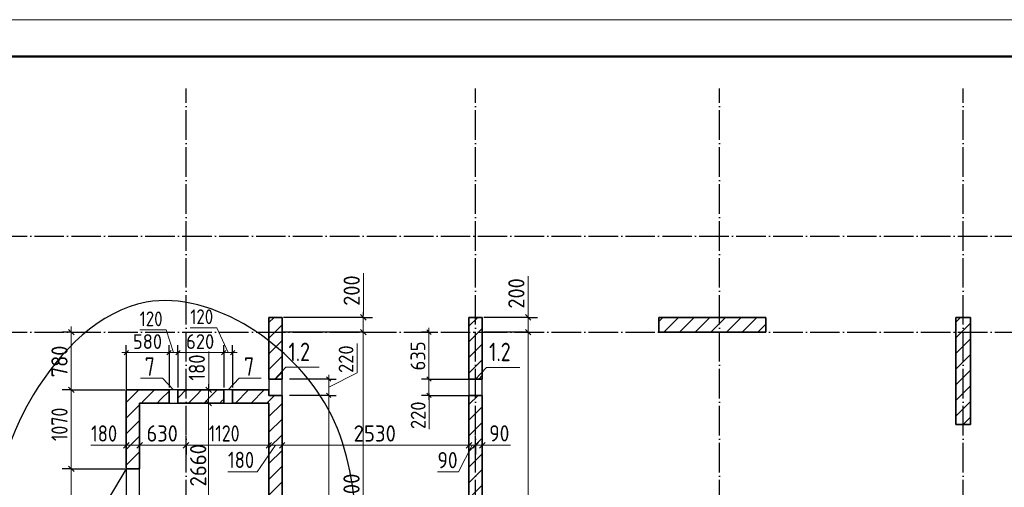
# Model space of a CAD drawing. Header units: millimetres. Extents: x -49773 to 2322955, y -3321 to 58485.
# Tile 154 of 256: x 660300 to 673631, y 34248 to 40578. Entities that reach past the tile are written whole.
import ezdxf

# ---------------------------------------------------------------- set-up
doc = ezdxf.new("R2010")
doc.units = ezdxf.units.MM
for name, pattern in [('______11', [500, 400, -50, 0, -50]), ('______2', [270, 200, -70]), ('______5', [1100, 800, -100, 100, -100])]:
    doc.linetypes.add(name, pattern=pattern)
for name, color, linetype, lineweight in [('Standard', 7, 'Continuous', 25), ('Высотная отметка (отверстия)', 7, 'Continuous', 13), ('Макрос окна_ общее', 7, 'Continuous', 13), ('Ограждение_ 2D надпись', 7, 'Continuous', 13), ('Размерная линия_ общее', 7, 'Continuous', 13), ('Размерная линия_ общее_1', 7, 'Continuous', 13), ('Стена_ общее', 7, 'Continuous', 35), ('тонкая', 7, 'Continuous', 25)]:
    doc.layers.add(name, color=color, linetype=linetype, lineweight=lineweight)
doc.layers.add('Осевая линия_ общее', color=7, linetype='______5', lineweight=13, true_color=0xa0a0a0)
doc.styles.add('ISOCPEUR', font='txt')

msp = doc.modelspace()

# ---------------------------------------------------------------- linework, layer by layer
at = {"color": 7, "linetype": 'Continuous', "lineweight": 35, "transparency": 33554687}
for p, q in [((670402.9, 36547.9), (668952.9, 36547.9)), ((668952.9, 36547.9), (668952.9, 36347.9)), ((670402.9, 36347.9), (670402.9, 36547.9)), ((673172.9, 36547.9), (672972.9, 36547.9)), ((672972.9, 36547.9), (672972.9, 35097.9)), ((673172.9, 35097.9), (673172.9, 36547.9)), ((668952.9, 36347.9), (670402.9, 36347.9)), ((672972.9, 35097.9), (673172.9, 35097.9))]:
    msp.add_line(p, q, dxfattribs=at)
at = {"color": 253, "linetype": '______11', "lineweight": 18, "true_color": 0xababab, "transparency": 33554687}
for p, q in [((668952.9, 36493.3), (669007.5, 36547.9)), ((669231.8, 36347.9), (669431.8, 36547.9)), ((669656, 36347.9), (669856, 36547.9)), ((670080.3, 36347.9), (670280.3, 36547.9)), ((672972.9, 36270.7), (673172.9, 36470.7)), ((672972.9, 35846.4), (673172.9, 36046.4)), ((672972.9, 35422.1), (673172.9, 35622.1)), ((673072.9, 35097.9), (673172.9, 35197.9))]:
    msp.add_line(p, q, dxfattribs=at)
at = {"color": 253, "linetype": '______5', "lineweight": 18, "true_color": 0xababab, "transparency": 33554687}
for p, q in [((669019.6, 36347.9), (669219.6, 36547.9)), ((669443.9, 36347.9), (669643.9, 36547.9)), ((669868.2, 36347.9), (670068.2, 36547.9)), ((672972.9, 36482.8), (673038, 36547.9)), ((670292.4, 36347.9), (670402.9, 36458.4)), ((672972.9, 36058.5), (673172.9, 36258.5)), ((672972.9, 35634.3), (673172.9, 35834.3)), ((672972.9, 35210), (673172.9, 35410))]:
    msp.add_line(p, q, dxfattribs=at)
at = {"layer": 'Standard', "color": 7, "linetype": 'Continuous', "lineweight": 13, "transparency": 33554687}
msp.add_lwpolyline([(623602.7, -1421.9), (683002.7, -1421.9), (683002.7, 40578.1), (623602.7, 40578.1), (623602.7, -1421.9)], close=True, dxfattribs=at)
at = {"layer": 'Standard', "color": 7, "linetype": 'Continuous', "lineweight": 50, "transparency": 33554687}
msp.add_lwpolyline([(625602.7, 40078.1), (682502.7, 40078.1), (682502.7, -921.9), (625602.7, -921.9), (625602.7, 40078.1)], close=True, dxfattribs=at)
at = {"layer": 'Макрос окна_ общее', "color": 7, "linetype": 'Continuous', "lineweight": -3, "transparency": 33554687}
for p, q in [((663672.8, 35712.9), (663672.8, 35567.9)), ((663852.8, 35567.9), (663852.8, 35712.9)), ((666382.8, 35712.9), (666382.8, 35492.9)), ((666562.8, 35492.9), (666562.8, 35712.9)), ((662442.8, 35567.9), (662322.8, 35567.9)), ((663182.8, 35567.9), (663062.8, 35567.9)), ((663852.8, 35492.9), (663852.8, 35567.9)), ((662322.8, 35387.9), (662442.8, 35387.9)), ((663062.8, 35387.9), (663182.8, 35387.9))]:
    msp.add_line(p, q, dxfattribs=at)
at = {"layer": 'Макрос окна_ общее', "color": 7, "linetype": 'Continuous', "lineweight": 25, "transparency": 33554687}
msp.add_line((661742.8, 34497.9), (661042.8, 33335.5), dxfattribs=at)
at = {"layer": 'Ограждение_ 2D надпись', "color": 7, "linetype": 'Continuous', "lineweight": 13, "transparency": 33554687}
for points in [[(663756, 35713.9), (663903.9, 35872.8), (664353.9, 35872.8)], [(666472.8, 35712.9), (666620.7, 35871.8), (667070.7, 35871.8)], [(662382.8, 35567.9), (662235, 35726.8), (661935, 35726.8)], [(663122.8, 35567.9), (663270.7, 35726.8), (663570.7, 35726.8)]]:
    msp.add_lwpolyline(points, dxfattribs=at)
at = {"layer": 'Осевая линия_ общее', "color": 253, "linetype": '______11', "lineweight": -3, "true_color": 0xa0a0a0, "transparency": 33554687}
for p, q in [((662552.9, 19447.9), (662552.9, 39647.9)), ((666472.9, 19447.9), (666472.9, 39647.9)), ((669772.9, 19447.9), (669772.9, 39647.9)), ((673072.9, 19447.9), (673072.9, 39647.9)), ((628992.9, 37647.9), (676072.9, 37647.9)), ((628992.9, 36347.9), (676072.9, 36347.9))]:
    msp.add_line(p, q, dxfattribs=at)
at = {"layer": 'Размерная линия_ общее', "color": 7, "linetype": 'Continuous', "lineweight": 13, "transparency": 33554687}
for p, q in [((664954.6, 36705.8), (664954.6, 37145.8)), ((667184.4, 36667.3), (667184.4, 37107.3)), ((664952.3, 36447.9), (664954.6, 36705.8)), ((667184.1, 36447.9), (667184.4, 36667.3)), ((664952.3, 36547.9), (664952.3, 36622.9)), ((664952.3, 36347.9), (664952.3, 36547.9)), ((667184.1, 36547.9), (667184.1, 36622.9)), ((667184.1, 36347.9), (667184.1, 36547.9)), ((660998.8, 36347.9), (660998.8, 36422.9)), ((660998.8, 35567.9), (660998.8, 36347.9)), ((664952.3, 31447.9), (664952.3, 36347.9)), ((667184.1, 30847.9), (667184.1, 36347.9)), ((662858.5, 35691.8), (662858.5, 36087.8)), ((662857.3, 35477.9), (662858.5, 35691.8)), ((662857.3, 35567.9), (662857.3, 35642.9)), ((660998.8, 34402.9), (660998.8, 35567.9)), ((662857.3, 35387.9), (662857.3, 35567.9)), ((662857.3, 32727.9), (662857.3, 35387.9)), ((661660.9, 34817.1), (661264.9, 34817.1)), ((661832.8, 34817.4), (661660.9, 34817.1)), ((661742.8, 34817.4), (661667.8, 34817.4)), ((661742.8, 34817.4), (661922.8, 34817.4)), ((661922.8, 34817.4), (662552.8, 34817.4)), ((662552.8, 34817.4), (663672.8, 34817.4)), ((663762.8, 34817.4), (663515.4, 34459.5)), ((663672.8, 34817.4), (663852.8, 34817.4)), ((663852.8, 34817.4), (666382.8, 34817.4)), ((666427.8, 34817.4), (666242.3, 34455.7)), ((666382.8, 34817.4), (666472.8, 34817.4)), ((666472.8, 34817.4), (666562.8, 34817.4)), ((666517.8, 34817.4), (666657.3, 34818.5)), ((666562.8, 34817.4), (666637.8, 34817.4)), ((666657.3, 34818.5), (666943.3, 34818.5)), ((660998.8, 33002.9), (660998.8, 34402.9)), ((663515.4, 34459.5), (663119.4, 34459.5)), ((666242.3, 34455.7), (665956.3, 34455.7))]:
    msp.add_line(p, q, dxfattribs=at)
at = {"layer": 'Размерная линия_ общее', "color": 253, "linetype": 'Continuous', "lineweight": -3, "true_color": 0xa0a0a0, "transparency": 33554687}
for p, q in [((664952.3, 36547.9), (664827.3, 36547.9)), ((664952.3, 36547.9), (665077.3, 36547.9)), ((667184.1, 36547.9), (667059.1, 36547.9)), ((667184.1, 36547.9), (667309.1, 36547.9)), ((660998.8, 36347.9), (660873.8, 36347.9)), ((660998.8, 36347.9), (661123.8, 36347.9)), ((660998.8, 36347.9), (661105.4, 36347.9)), ((664952.3, 36347.9), (664827.3, 36347.9)), ((664952.3, 36347.9), (665077.3, 36347.9)), ((667184.1, 36347.9), (667059.1, 36347.9)), ((667184.1, 36347.9), (667309.1, 36347.9)), ((660998.8, 35567.9), (660873.8, 35567.9)), ((660998.8, 35567.9), (661123.8, 35567.9)), ((660998.8, 35567.9), (661722.8, 35567.9)), ((662857.3, 35567.9), (662732.3, 35567.9)), ((662857.3, 35567.9), (662853.2, 35567.9)), ((662857.3, 35567.9), (662982.3, 35567.9)), ((662857.3, 35387.9), (662732.3, 35387.9)), ((662857.3, 35387.9), (662853.2, 35387.9)), ((662857.3, 35387.9), (662982.3, 35387.9)), ((661742.8, 34817.4), (661742.8, 34942.4)), ((661922.8, 34817.4), (661922.8, 34942.4)), ((662552.8, 34817.4), (662552.8, 34942.4)), ((663672.8, 34817.4), (663672.8, 34942.4)), ((663852.8, 34817.4), (663852.8, 34942.4)), ((666382.8, 34817.4), (666382.8, 34942.4)), ((666472.8, 34817.4), (666472.8, 34942.4)), ((666562.8, 34817.4), (666562.8, 34942.4)), ((661742.8, 34817.4), (661742.8, 34692.4)), ((661742.8, 34817.4), (661742.8, 34817.4)), ((661922.8, 34817.4), (661922.8, 34692.4)), ((662552.8, 34817.4), (662552.8, 34692.4)), ((662552.8, 34817.4), (662552.8, 34817.4)), ((663672.8, 34817.4), (663672.8, 34692.4)), ((663852.8, 34817.4), (663852.8, 34692.4)), ((666382.8, 34817.4), (666382.8, 34692.4)), ((666472.8, 34817.4), (666472.8, 34692.4)), ((666472.8, 34817.4), (666472.8, 34817.4)), ((666562.8, 34817.4), (666562.8, 34692.4)), ((660998.8, 34497.9), (660873.8, 34497.9)), ((660998.8, 34497.9), (661123.8, 34497.9)), ((660998.8, 34497.9), (661722.8, 34497.9))]:
    msp.add_line(p, q, dxfattribs=at)
at = {"layer": 'Размерная линия_ общее', "color": 7, "linetype": 'Continuous', "lineweight": 25, "transparency": 33554687}
for p, q in [((664989.8, 36510.4), (664914.8, 36585.4)), ((667221.6, 36510.4), (667146.6, 36585.4)), ((661036.3, 36310.4), (660961.3, 36385.4)), ((664989.8, 36310.4), (664914.8, 36385.4)), ((667221.6, 36310.4), (667146.6, 36385.4)), ((661036.3, 35530.4), (660961.3, 35605.4)), ((662894.8, 35530.4), (662819.8, 35605.4)), ((662894.8, 35350.4), (662819.8, 35425.4)), ((661705.3, 34779.9), (661780.3, 34854.9)), ((661885.3, 34779.9), (661960.3, 34854.9)), ((662515.3, 34779.9), (662590.3, 34854.9)), ((663635.3, 34779.9), (663710.3, 34854.9)), ((663815.3, 34779.9), (663890.3, 34854.9)), ((666345.3, 34779.9), (666420.3, 34854.9)), ((666435.3, 34779.9), (666510.3, 34854.9)), ((666525.3, 34779.9), (666600.3, 34854.9)), ((661036.3, 34460.4), (660961.3, 34535.4))]:
    msp.add_line(p, q, dxfattribs=at)
at = {"layer": 'Размерная линия_ общее', "color": 253, "linetype": 'Continuous', "lineweight": -3, "true_color": 0xa0a0a0, "transparency": 33554687}
for points in [[(664952.3, 36547.9), (664937.5, 36547.9), (664937.5, 36547.9), (663872.8, 36547.9)], [(667184.1, 36547.9), (667167.4, 36547.9), (667167.4, 36547.9), (666582.8, 36547.9)], [(664952.3, 36347.9), (664937.4, 36347.9), (664937.4, 36347.9), (663872.8, 36347.9)], [(667184.1, 36347.9), (667167.3, 36347.9), (667167.3, 36347.9), (666582.8, 36347.9)], [(663672.8, 34817.4), (663672.8, 34834.3), (663672.8, 34834.3), (663672.8, 34834.7), (663672.8, 34834.7), (663672.8, 35327.9)], [(663852.8, 34817.4), (663852.8, 34834.4), (663852.8, 34834.4), (663852.8, 34834.8), (663852.8, 34834.8), (663852.8, 35327.9)], [(666382.8, 34817.4), (666382.8, 34835.4), (666382.8, 34835.4), (666382.8, 34985.8)], [(666562.8, 34817.4), (666562.8, 34835.5), (666562.8, 34835.5), (666562.8, 34977.4)], [(661922.8, 34817.4), (661922.8, 34834.2), (661922.8, 34834.2), (661922.8, 34834.3), (661922.8, 34834.3), (661922.8, 34834.3), (661922.8, 34834.3), (661922.8, 34834.4), (661922.8, 34834.4), (661922.8, 34859.7)]]:
    msp.add_lwpolyline(points, dxfattribs=at)
at = {"layer": 'Размерная линия_ общее_1', "color": 7, "linetype": 'Continuous', "lineweight": 13, "transparency": 33554687}
for p, q in [((662969.2, 36407.3), (662609.2, 36407.3)), ((663122.8, 36071.2), (662969.2, 36407.3)), ((665841.3, 36347.9), (665841.3, 36407.9)), ((662284.2, 36378.8), (661924.2, 36378.8)), ((662382.8, 36071.2), (662284.2, 36378.8)), ((665841.3, 35712.9), (665841.3, 36347.9)), ((664868.3, 35796.2), (664868.3, 36196.2)), ((661742.8, 36071.2), (661682.8, 36071.2)), ((661742.8, 36071.2), (662322.8, 36071.2)), ((662322.8, 36071.2), (662442.8, 36071.2)), ((662442.8, 36071.2), (663062.8, 36071.2)), ((663062.8, 36071.2), (663182.8, 36071.2)), ((663182.8, 36071.2), (663242.8, 36071.2)), ((664483.8, 35602.9), (664868.3, 35796.2)), ((664483.8, 35712.9), (664483.8, 35772.9)), ((664483.8, 35492.9), (664483.8, 35712.9)), ((665841.3, 35492.9), (665841.3, 35712.9)), ((665841.3, 35602.9), (665844.6, 35436.9)), ((664483.8, 32357.9), (664483.8, 35492.9)), ((665841.3, 35492.9), (665841.3, 35432.9)), ((665844.6, 35436.9), (665844.6, 35036.9))]:
    msp.add_line(p, q, dxfattribs=at)
at = {"layer": 'Размерная линия_ общее_1', "color": 253, "linetype": 'Continuous', "lineweight": -3, "true_color": 0xa0a0a0, "transparency": 33554687}
for p, q in [((665841.3, 36347.9), (665741.3, 36347.9)), ((665841.3, 36347.9), (665941.3, 36347.9)), ((665841.3, 36347.9), (665841.3, 36347.9)), ((661742.8, 36071.2), (661742.8, 36171.2)), ((662322.8, 36071.2), (662322.8, 36171.2)), ((662442.8, 36071.2), (662442.8, 36171.2)), ((663062.8, 36071.2), (663062.8, 36171.2)), ((663182.8, 36071.2), (663182.8, 36171.2)), ((661742.8, 36071.2), (661742.8, 35971.2)), ((661742.8, 36071.2), (661742.8, 35383.6)), ((662322.8, 36071.2), (662322.8, 35971.2)), ((662322.8, 36071.2), (662322.8, 35597.9)), ((662442.8, 36071.2), (662442.8, 35971.2)), ((662442.8, 36071.2), (662442.8, 35597.9)), ((663062.8, 36071.2), (663062.8, 35971.2)), ((663062.8, 36071.2), (663062.8, 35597.9)), ((663182.8, 36071.2), (663182.8, 35971.2)), ((663182.8, 36071.2), (663182.8, 35597.9)), ((664483.8, 35712.9), (663952.8, 35712.9)), ((664483.8, 35712.9), (664383.8, 35712.9)), ((664483.8, 35712.9), (664583.8, 35712.9)), ((665841.3, 35712.9), (665741.3, 35712.9)), ((665841.3, 35712.9), (665941.3, 35712.9)), ((665841.3, 35712.9), (666372.3, 35712.9)), ((664483.8, 35492.9), (663952.8, 35492.9)), ((664483.8, 35492.9), (664383.8, 35492.9)), ((664483.8, 35492.9), (664583.8, 35492.9)), ((665841.3, 35492.9), (665741.3, 35492.9)), ((665841.3, 35492.9), (665941.3, 35492.9)), ((665841.3, 35492.9), (666372.3, 35492.9))]:
    msp.add_line(p, q, dxfattribs=at)
at = {"layer": 'Размерная линия_ общее_1', "color": 7, "linetype": 'Continuous', "lineweight": 25, "transparency": 33554687}
for p, q in [((665871.3, 36317.9), (665811.3, 36377.9)), ((661712.8, 36041.2), (661772.8, 36101.2)), ((662292.8, 36041.2), (662352.8, 36101.2)), ((662412.8, 36041.2), (662472.8, 36101.2)), ((663032.8, 36041.2), (663092.8, 36101.2)), ((663152.8, 36041.2), (663212.8, 36101.2)), ((664513.8, 35682.9), (664453.8, 35742.9)), ((665871.3, 35682.9), (665811.3, 35742.9)), ((664513.8, 35462.9), (664453.8, 35522.9)), ((665871.3, 35462.9), (665811.3, 35522.9))]:
    msp.add_line(p, q, dxfattribs=at)
at = {"layer": 'Стена_ общее', "color": 7, "linetype": 'Continuous', "lineweight": 35, "transparency": 33554687}
for p, q in [((663852.8, 36547.9), (663672.8, 36547.9)), ((663672.8, 36547.9), (663672.8, 35712.9)), ((663852.8, 35712.9), (663852.8, 36547.9)), ((666562.8, 36547.9), (666382.8, 36547.9)), ((666382.8, 36547.9), (666382.8, 35712.9)), ((666562.8, 35712.9), (666562.8, 36547.9)), ((663852.8, 35712.9), (663672.8, 35712.9)), ((666562.8, 35712.9), (666382.8, 35712.9)), ((662322.8, 35567.9), (661742.8, 35567.9)), ((661742.8, 35567.9), (661742.8, 35387.9)), ((662322.8, 35567.9), (662322.8, 35387.9)), ((663062.8, 35567.9), (662442.8, 35567.9)), ((662442.8, 35387.9), (662442.8, 35567.9)), ((663062.8, 35567.9), (663062.8, 35387.9)), ((663672.8, 35567.9), (663182.8, 35567.9)), ((663182.8, 35387.9), (663182.8, 35567.9)), ((663672.8, 35567.9), (663672.8, 35492.9)), ((663672.8, 35492.9), (663852.8, 35492.9)), ((663852.8, 35387.9), (663852.8, 35492.9)), ((666382.8, 35492.9), (666562.8, 35492.9)), ((666382.8, 35492.9), (666382.8, 32357.9)), ((666562.8, 32357.9), (666562.8, 35492.9)), ((661742.8, 35387.9), (661742.8, 34497.9)), ((661922.8, 34497.9), (661922.8, 35387.9)), ((661922.8, 35387.9), (662322.8, 35387.9)), ((662442.8, 35387.9), (663062.8, 35387.9)), ((663182.8, 35387.9), (663672.8, 35387.9)), ((663672.8, 35387.9), (663672.8, 32727.9)), ((663852.8, 32357.9), (663852.8, 35387.9)), ((661922.8, 34497.9), (661742.8, 34497.9))]:
    msp.add_line(p, q, dxfattribs=at)
at = {"layer": 'Стена_ общее', "color": 253, "linetype": '______11', "lineweight": 18, "true_color": 0xababab, "transparency": 33554687}
for p, q in [((663672.8, 36477.7), (663743.1, 36547.9)), ((666382.8, 36217.8), (666562.8, 36397.8)), ((663672.8, 36053.4), (663852.8, 36233.4)), ((666382.8, 35793.6), (666562.8, 35973.6)), ((663756.6, 35712.9), (663852.8, 35809.1)), ((661742.8, 35396.2), (661914.6, 35567.9)), ((663431.6, 35387.9), (663611.6, 35567.9)), ((666382.8, 35369.3), (666506.4, 35492.9)), ((661742.8, 34971.9), (661922.8, 35151.9)), ((661742.8, 34547.7), (661922.8, 34727.7))]:
    msp.add_line(p, q, dxfattribs=at)
at = {"layer": 'Стена_ общее', "color": 253, "linetype": '______5', "lineweight": 18, "true_color": 0xababab, "transparency": 33554687}
for p, q in [((666382.8, 36429.9), (666500.8, 36547.9)), ((663672.8, 36265.5), (663852.8, 36445.5)), ((666382.8, 36005.7), (666562.8, 36185.7)), ((663672.8, 35841.3), (663852.8, 36021.3)), ((666514.3, 35712.9), (666562.8, 35761.4)), ((663219.5, 35387.9), (663399.5, 35567.9)), ((663643.7, 35387.9), (663748.7, 35492.9)), ((661742.8, 35184.1), (661922.8, 35364.1)), ((661742.8, 34759.8), (661922.8, 34939.8)), ((661905.2, 34497.9), (661922.8, 34515.5))]:
    msp.add_line(p, q, dxfattribs=at)
at = {"layer": 'Стена_ общее', "color": 253, "linetype": '______2', "lineweight": 18, "true_color": 0xababab, "transparency": 33554687}
for p, q in [((662322.8, 35567.9), (662322.8, 35387.9)), ((662442.8, 35387.9), (662442.8, 35567.9)), ((663062.8, 35567.9), (663062.8, 35387.9)), ((663182.8, 35387.9), (663182.8, 35567.9))]:
    msp.add_line(p, q, dxfattribs=at)
at = {"layer": 'Стена_ общее', "color": 7, "lineweight": -3, "transparency": 33554687}
for p, q in [((661742.8, 34497.9), (661742.8, 33147.9)), ((661922.8, 33147.9), (661922.8, 34497.9))]:
    msp.add_line(p, q, dxfattribs=at)
at = {"layer": 'Стена_ общее', "color": 253, "linetype": '______5', "lineweight": 18, "true_color": 0xababab, "transparency": 33554687}
for points in [[(661946.7, 35387.9), (661972, 35413.2), (661972, 35413.2), (662126.7, 35567.9)], [(662442.8, 35459.8), (662448.9, 35465.9), (662448.9, 35465.9), (662550.9, 35567.9)], [(662795.2, 35387.9), (662884.6, 35477.3), (662884.6, 35477.3), (662925.9, 35518.6), (662925.9, 35518.6), (662975.2, 35567.9)], [(666382.8, 35157.2), (666562.8, 35337.2), (666562.8, 35337.2)], [(663672.8, 34992.7), (663672.8, 34992.7), (663852.8, 35172.7)], [(666382.8, 34732.9), (666562.8, 34912.9), (666562.8, 34912.9)], [(663672.8, 34568.5), (663672.8, 34568.5), (663852.8, 34748.5)], [(666382.8, 34308.6), (666562.8, 34488.6), (666562.8, 34488.6)], [(663672.8, 34144.2), (663672.8, 34144.2), (663852.8, 34324.2)]]:
    msp.add_lwpolyline(points, dxfattribs=at)
at = {"layer": 'Стена_ общее', "color": 253, "linetype": '______11', "lineweight": 18, "true_color": 0xababab, "transparency": 33554687}
for points in [[(662158.8, 35387.9), (662210.5, 35439.6), (662210.5, 35439.6), (662322.8, 35551.9)], [(662583.1, 35387.9), (662624.1, 35429), (662624.1, 35429), (662687.4, 35492.2), (662687.4, 35492.2), (662763.1, 35567.9)], [(663007.3, 35387.9), (663036.5, 35417.1), (663036.5, 35417.1), (663053.9, 35434.4), (663053.9, 35434.4), (663062.8, 35443.4)], [(663672.8, 35204.9), (663672.8, 35204.9), (663852.8, 35384.9)], [(666382.8, 34945), (666562.8, 35125), (666562.8, 35125)], [(663672.8, 34780.6), (663672.8, 34780.6), (663852.8, 34960.6)], [(666382.8, 34520.8), (666562.8, 34700.8), (666562.8, 34700.8)], [(663672.8, 34356.3), (663672.8, 34356.3), (663852.8, 34536.4)], [(666382.8, 34096.5), (666562.8, 34276.5), (666562.8, 34276.5)]]:
    msp.add_lwpolyline(points, dxfattribs=at)
at = {"layer": 'тонкая'}
msp.add_spline([(660575.1, 29771.3), (660488, 35505.4), (662011.5, 36753.5), (664473.7, 35316.8), (664875.9, 33752), (664580.2, 29957.1), (660575.1, 29771.3)], degree=3, dxfattribs=at)

# ---------------------------------------------------------------- texts
at = {"layer": 'Standard', "color": 7, "linetype": 'Continuous', "lineweight": 25, "transparency": 33554687, "char_height": 250, "attachment_point": 7, "style": 'ISOCPEUR'}
for insert, width in [((661993.1, 35757.6), 271.994), ((663337.5, 35757.6), 272.004)]:
    msp.add_mtext('\\W0.78;7', dxfattribs=dict(at, insert=insert, width=width))
at = {"layer": 'Высотная отметка (отверстия)', "color": 7, "linetype": 'Continuous', "lineweight": 25, "transparency": 33554687, "char_height": 250, "width": 473.391, "attachment_point": 7, "style": 'ISOCPEUR'}
for insert in [(663938.7, 35956.5), (666655.5, 35955.6)]:
    msp.add_mtext('\\W0.79;1.2', dxfattribs=dict(at, insert=insert))
at = {"layer": 'Размерная линия_ общее', "color": 7, "linetype": 'Continuous', "lineweight": 25, "transparency": 33554687, "char_height": 220, "attachment_point": 7, "rotation": 90, "style": 'ISOCPEUR'}
for s, insert, width in [('\\W0.91;200', (664904.6, 36705.8), 561.988), ('\\W0.91;200', (667134.4, 36667.3), 561.988), ('\\W0.91;780', (660948.8, 35737.9), 561.981), ('\\W0.83;180', (662808.5, 35691.8), 508.571), ('{\\W0.8000;1070}', (660948.8, 34874), 615.711), ('\\W0.93;2660', (662826.5, 34258.5), 718.087), ('\\W0.93;4900', (664902.3, 33849.9), 740.379)]:
    msp.add_mtext(s, dxfattribs=dict(at, insert=insert, width=width))
at = {"layer": 'Размерная линия_ общее', "color": 7, "linetype": 'Continuous', "lineweight": 25, "transparency": 33554687, "char_height": 220, "attachment_point": 7, "style": 'ISOCPEUR'}
for s, insert, width in [('\\W0.83;180', (661264.9, 34867.1), 508.571), ('\\W0.91;630', (662017.8, 34867.4), 561.988), ('\\W0.80;1120', (662859.8, 34867.4), 615.711), ('\\W0.93;2530', (664820.8, 34867.4), 718.094), ('\\W0.87;90', (666657.3, 34868.5), 403.932), ('\\W0.83;180', (663119.4, 34509.5), 508.571), ('\\W0.87;90', (665956.3, 34505.7), 403.924)]:
    msp.add_mtext(s, dxfattribs=dict(at, insert=insert, width=width))
at = {"layer": 'Размерная линия_ общее_1', "color": 7, "linetype": 'Continuous', "lineweight": 18, "transparency": 33554687, "char_height": 200, "attachment_point": 7, "style": 'ISOCPEUR'}
for s, insert, width in [('\\W0.83;120', (662609.2, 36457.3), 462.332), ('\\W0.83;120', (661924.2, 36428.8), 462.332), ('\\W0.91;580', (661832.8, 36121.2), 510.905), ('\\W0.91;620', (662552.8, 36121.2), 510.897)]:
    msp.add_mtext(s, dxfattribs=dict(at, insert=insert, width=width))
at = {"layer": 'Размерная линия_ общее_1', "color": 7, "linetype": 'Continuous', "lineweight": 18, "transparency": 33554687, "char_height": 200, "attachment_point": 7, "rotation": 90, "style": 'ISOCPEUR'}
for s, insert, width in [('\\W0.91;220', (664818.3, 35796.2), 510.912), ('\\W0.91;635', (665791.3, 35830.4), 510.905), ('\\W0.91;220', (665794.6, 35036.9), 510.897)]:
    msp.add_mtext(s, dxfattribs=dict(at, insert=insert, width=width))

doc.saveas('drawing.dxf')
